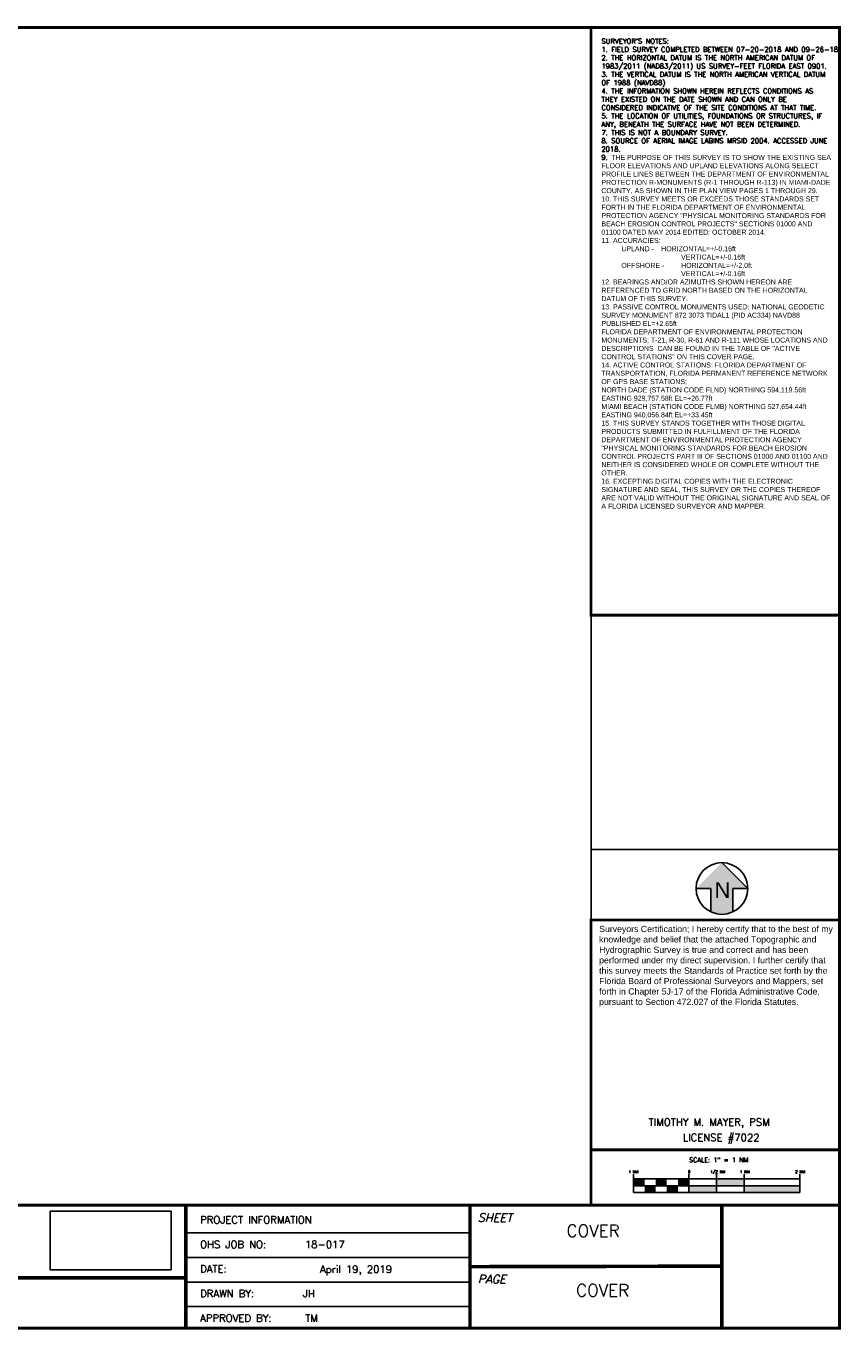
# Model space of a CAD drawing. Header units: feet. Extents: x 0 to 34.5, y 0 to 23.5.
# Tile 2 of 2: x 19.8 to 34.5, y 0 to 23.5. Entities that reach past the tile are written whole.
import ezdxf
from ezdxf.enums import TextEntityAlignment as Align

# ---------------------------------------------------------------- set-up
doc = ezdxf.new("R2010")
doc.units = ezdxf.units.FT
doc.header["$MEASUREMENT"] = 0
for name, color, linetype in [('TB FRAME', 7, 'Continuous'), ('TB METADATA', 7, 'Continuous'), ('TB NORTH', 7, 'Continuous'), ('TB SCALE', 7, 'Continuous')]:
    doc.layers.add(name, color=color, linetype=linetype)
doc.styles.add('ARIAL', font='arial.ttf')
doc.styles.add('ITALICC', font='italicc')
doc.styles.get("Standard").update_dxf_attribs({"font": 'simplex.shx'})
picture_1 = doc.add_image_def('image2.jpg', size_in_pixel=(599, 291))

msp = doc.modelspace()

# ---------------------------------------------------------------- hatches: boundary and pattern name
at = {"layer": 'TB NORTH'}
h = msp.add_hatch(color=256, dxfattribs=at)
h.dxf.hatch_style = 1
edge = h.paths.add_edge_path()
edge.add_line((32.571, 7.944), (32.84, 7.944))
edge.add_line((32.84, 7.944), (32.372, 8.411))
edge.add_line((32.372, 8.411), (31.905, 7.944))
edge.add_line((31.905, 7.944), (32.174, 7.944))
edge.add_line((32.174, 7.944), (32.174, 7.521))
edge.add_arc((32.372, 7.944), 0.467, 244.8973, 295.1027)
edge.add_line((32.571, 7.521), (32.571, 7.944))

# ---------------------------------------------------------------- linework, layer by layer
at = {"layer": 'TB FRAME'}
for p, q in [((30.01, 20.399), (30.01, 7.373)), ((30.01, 8.648), (34.496, 8.648)), ((22.692, 1.721), (27.824, 1.721)), ((22.692, 1.276), (27.824, 1.276)), ((22.692, 0.832), (27.824, 0.832)), ((22.692, 0.389), (27.824, 0.389))]:
    msp.add_line(p, q, dxfattribs=at)
at = {"layer": 'TB FRAME', "color": 7, "const_width": 0.0503}
msp.add_lwpolyline([(-0.005, 23.502), (34.496, 23.5), (34.496, 0), (0, 0), (-0.005, 23.502)], dxfattribs=at)
at = {"layer": 'TB FRAME', "const_width": 0.0504}
for points in [[(30.01, 23.5), (34.496, 23.5), (34.496, 12.883), (30.01, 12.883)], [(30.01, 7.373), (34.496, 7.373), (34.496, 3.221), (30.01, 3.221)], [(30.01, 3.221), (34.496, 3.221), (34.496, 2.221), (30.01, 2.221)]]:
    msp.add_lwpolyline(points, close=True, dxfattribs=at)
at = {"layer": 'TB FRAME'}
for points, const_width in [([(34.496, 2.221), (0, 2.221)], 0.0503), ([(22.692, 2.221), (22.692, 0)], 0.0644), ([(27.824, 2.221), (27.824, 0)], 0.0644), ([(32.371, 2.231), (32.371, 0.01)], 0.0644), ([(11.062, 0.911), (22.692, 0.911)], 0.0644), ([(27.824, 1.111), (32.371, 1.12)], 0.0644)]:
    msp.add_lwpolyline(points, dxfattribs=dict(at, const_width=const_width))
at = {"layer": 'TB NORTH', "linetype": 'Continuous'}
for p, q in [((32.372, 8.411), (32.84, 7.944)), ((31.919, 7.944), (32.174, 7.944)), ((32.174, 7.944), (32.174, 7.521)), ((32.571, 7.944), (32.571, 7.521)), ((32.84, 7.944), (32.571, 7.944))]:
    msp.add_line(p, q, dxfattribs=at)
msp.add_circle((32.372, 7.944), 0.467, dxfattribs=at)
at = {"layer": 'TB SCALE'}
for p, q in [((30.777, 2.699), (30.777, 2.781)), ((30.777, 2.699), (30.777, 2.449)), ((33.777, 2.699), (30.777, 2.699)), ((31.777, 2.699), (31.777, 2.781)), ((31.777, 2.449), (31.777, 2.699)), ((32.277, 2.699), (32.277, 2.782)), ((32.277, 2.449), (32.277, 2.699)), ((32.777, 2.699), (32.777, 2.781)), ((32.777, 2.449), (32.777, 2.699)), ((33.777, 2.699), (33.777, 2.782)), ((33.777, 2.449), (33.777, 2.699)), ((30.777, 2.574), (33.777, 2.574)), ((30.777, 2.449), (33.777, 2.449))]:
    msp.add_line(p, q, dxfattribs=at)
for points in [[(30.777, 2.699), (30.777, 2.569), (30.977, 2.699), (30.977, 2.569)], [(31.177, 2.699), (31.177, 2.569), (31.377, 2.699), (31.377, 2.569)], [(31.577, 2.699), (31.577, 2.569), (31.777, 2.699), (31.777, 2.569)], [(32.277, 2.699), (32.277, 2.569), (32.777, 2.699), (32.777, 2.569)], [(30.977, 2.569), (30.977, 2.449), (31.177, 2.569), (31.177, 2.449)], [(31.377, 2.569), (31.377, 2.449), (31.577, 2.569), (31.577, 2.449)], [(31.777, 2.569), (31.777, 2.449), (32.277, 2.569), (32.277, 2.449)], [(32.777, 2.569), (32.777, 2.449), (33.777, 2.569), (33.777, 2.449)]]:
    msp.add_solid(points, dxfattribs=at)

# ---------------------------------------------------------------- texts
at = {"layer": 'TB FRAME'}
for s, p in [('TIMOTHY M. MAYER, PSM', (31.048, 3.657)), ('LICENSE #7022', (31.665, 3.377)), ('PROJECT INFORMATION', (22.949, 1.891)), ('OHS JOB NO:      18-017', (22.949, 1.447)), ('DATE:', (22.949, 1.003)), ('DRAWN BY:        JH', (22.949, 0.559)), ('APPROVED BY:     TM', (22.949, 0.115))]:
    msp.add_text(s, height=0.1332, dxfattribs=at).set_placement(p)
at = {"layer": 'TB FRAME', "style": 'ITALICC'}
for s, p in [('SHEET', (27.962, 1.922)), ('PAGE', (27.963, 0.812))]:
    msp.add_text(s, height=0.1509, dxfattribs=at).set_placement(p)
at = {"layer": 'TB FRAME', "attachment_point": 1}
for s, insert, char_height, width in [('COVER', (29.566, 1.869), 0.222, 3.3134), ('\\pxqc;April 19, 2019', (24.705, 1.131), 0.1332, 2.11955), ('\\pxqc;COVER', (28.562, 0.794), 0.222, 3.3134)]:
    msp.add_mtext(s, dxfattribs=dict(at, insert=insert, char_height=char_height, width=width))
at = {"layer": 'TB METADATA', "attachment_point": 1}
for s, insert, char_height, width in [('\\pxqj;SURVEYOR\'S NOTES:^J1. FIELD SURVEY COMPLETED BETWEEN 07-20-2018 AND 09-26-18. \\P\\pq*;2. THE HORIZONTAL DATUM IS THE NORTH AMERICAN DATUM OF 1983/2011 (NAD83/2011) US SURVEY-FEET FLORIDA EAST 0901. ^J3. THE VERTICAL DATUM IS THE NORTH AMERICAN VERTICAL DATUM OF 1988 (NAVD88)^J4. THE INFORMATION SHOWN HEREIN REFLECTS CONDITIONS AS THEY EXISTED ON THE DATE SHOWN AND CAN ONLY BE CONSIDERED INDICATIVE OF THE SITE CONDITIONS AT THAT TIME.^J5. THE LOCATION OF UTILITIES, FOUNDATIONS OR STRUCTURES, IF ANY, BENEATH THE SURFACE HAVE NOT BEEN DETERMINED.\\P7. THIS IS NOT A BOUNDARY SURVEY.^J8. SOURCE OF AERIAL IMAGE LABINS MRSID 2004. ACCESSED JUNE 2018.\\P9. {\\fHelvetica|b0|i0|c0|p2;THE PURPOSE OF THIS SURVEY IS TO SHOW THE EXISTING SEA FLOOR ELEVATIONS AND UPLAND ELEVATIONS ALONG SELECT PROFILE LINES BETWEEN THE DEPARTMENT OF ENVIRONMENTAL PROTECTION R-MONUMENTS (R-1 THROUGH R-113) IN MIAMI-DADE COUNTY, AS SHOWN IN THE PLAN VIEW PAGES 1 THROUGH 29.  \\P10. THIS SURVEY MEETS OR EXCEEDS THOSE STANDARDS SET FORTH IN THE FLORIDA DEPARTMENT OF ENVIRONMENTAL PROTECTION AGENCY "PHYSICAL MONITORING STANDARDS FOR BEACH EROSION CONTROL PROJECTS" SECTIONS 01000 AND 01100 DATED MAY 2014 EDITED: OCTOBER 2014.\\P11. ACCURACIES:\\P^IUPLAND -^IHORIZONTAL=+/-0.16ft\\P^I^I^I^IVERTICAL=+/-0.16ft\\P^IOFFSHORE - ^IHORIZONTAL=+/-2.0ft\\P^I^I^I^IVERTICAL=+/-0.16ft^I\\P12. BEARINGS AND/OR AZIMUTHS SHOWN HEREON ARE REFERENCED TO GRID NORTH BASED ON THE HORIZONTAL DATUM OF THIS SURVEY.\\P13. PASSIVE CONTROL MONUMENTS USED: NATIONAL GEODETIC SURVEY MONUMENT 872 3073 TIDAL1 (PID AC334) NAVD88 PUBLISHED EL=+2.65ft\\PFLORIDA DEPARTMENT OF ENVIRONMENTAL PROTECTION MONUMENTS; T-21, R-30, R-61 AND R-111 WHOSE LOCATIONS AND DESCRIPTIONS  CAN BE FOUND IN THE TABLE OF "ACTIVE CONTROL STATIONS" ON THIS COVER PAGE.\\P14. ACTIVE CONTROL STATIONS: FLORIDA DEPARTMENT OF TRANSPORTATION, FLORIDA PERMANENT REFERENCE NETWORK OF GPS BASE STATIONS;\\PNORTH DADE (STATION CODE FLND) NORTHING 594,119.56ft  EASTING 929,757.58ft EL=+26.77ft\\PMIAMI BEACH (STATION CODE FLMB) NORTHING 527,654.44ft EASTING 940,056.84ft EL=+33.45ft\\P15. THIS SURVEY STANDS TOGETHER WITH THOSE DIGITAL PRODUCTS SUBMITTED IN FULFILLMENT OF THE FLORIDA DEPARTMENT OF ENVIRONMENTAL PROTECTION AGENCY "PHYSICAL MONITORING STANDARDS FOR BEACH EROSION CONTROL PROJECTS PART III OF SECTIONS 01000 AND 01100 AND NEITHER IS CONSIDERED WHOLE OR COMPLETE WITHOUT THE OTHER.\\P16. EXCEPTING DIGITAL COPIES WITH THE ELECTRONIC SIGNATURE AND SEAL, THIS SURVEY OR THE COPIES THEREOF ARE NOT VALID WITHOUT THE ORIGINAL SIGNATURE AND SEAL OF A FLORIDA LICENSED SURVEYOR AND MAPPER.\\P\\P\\P\\P  }', (30.196, 23.299), 0.09, 4.1378), ('{\\fArial|b0|i0|c0|p34;Surveyors Certification; I hereby certify that to the best of my \\Pknowledge and belief that the attached Topographic and Hydrographic Survey is true and correct and has been performed under my direct supervision. I further certify that this survey meets the Standards of Practice set forth by the Florida Board of Professional Surveyors and Mappers, set forth in Chapter 5J-17 of the Florida Administrative Code, pursuant to Section 472.027 of the Florida Statutes.}', (30.155, 7.269), 0.112806, 4.26702)]:
    msp.add_mtext(s, dxfattribs=dict(at, insert=insert, char_height=char_height, width=width))
at = {"layer": 'TB NORTH', "color": 7, "true_color": 0xffffff, "style": 'ARIAL'}
msp.add_text('N', height=0.283, rotation=180, dxfattribs=at).set_placement((32.524, 8.058))
at = {"layer": 'TB SCALE'}
for s, height, p in [('SCALE: 1" = 1 NM', 0.08387, (32.314, 2.997)), ('1 NM', 0.0504, (30.772, 2.8)), ('0', 0.0504, (31.781, 2.8)), ('1/2 NM', 0.0504, (32.296, 2.8)), ('1 NM', 0.0504, (32.783, 2.8)), ('2 NM', 0.0504, (33.784, 2.8))]:
    msp.add_text(s, height=height, dxfattribs=at).set_placement(p, align=Align.CENTER)

# ---------------------------------------------------------------- pictures from other files: only their frames are drawn
at = {"layer": 'TB FRAME'}
image = msp.add_image(picture_1, insert=(20.244, 1.052), size_in_units=(2.181, 1.059), dxfattribs=at)
image.dxf.flags = 7

doc.saveas('drawing.dxf')
